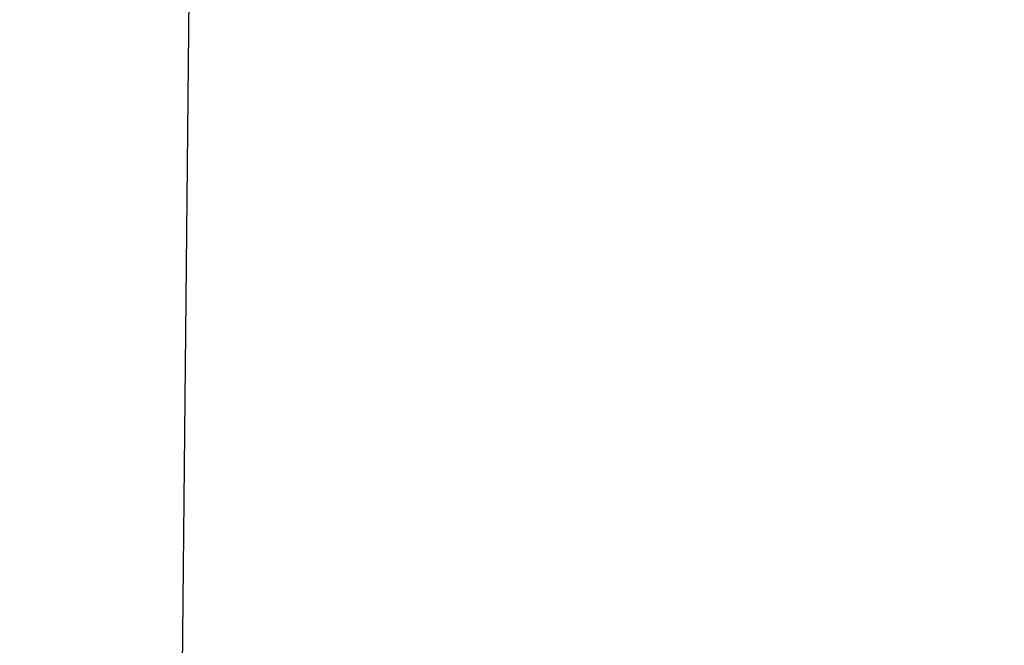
# Model space of a CAD drawing. Header units: centimetres. Extents: x -7.3 to 7.6, y -6.3 to -4.1.
# Tile 70 of 256: x -3.2493 to -3.24686, y -5.73744 to -5.73589. Entities that reach past the tile are written whole.
import ezdxf

# ---------------------------------------------------------------- set-up
doc = ezdxf.new("R2010")
doc.units = ezdxf.units.CM
doc.layers.get('0').update_dxf_attribs({"true_color": 0x5890e1})

msp = doc.modelspace()

# ---------------------------------------------------------------- meshes
mesh = msp.add_polyface()
corners = [(-3.2492981, -5.777504, 35.3179016), (-3.2446594, -5.7661209, 35.5000572), (-3.2446346, -5.3141403, 35.54533), (-3.2366657, -5.7795715, 35.2908974), (-3.2374306, -5.7885895, 35.2890625), (-3.2426052, -5.7879028, 35.2933197), (-3.2423897, -5.7792511, 35.2951088), (-3.2464027, -5.7787933, 35.3010101), (-3.2464104, -5.7879105, 35.2983246), (-3.244627, -5.7752457, 35.5009346), (-3.243454, -5.7748032, 35.5104103), (-3.2435837, -5.7656555, 35.5093079), (-3.24086, -5.7743378, 35.5176849), (-3.2408867, -5.765274, 35.5168877), (-3.2368412, -5.7738037, 35.5227509), (-3.2365685, -5.7649841, 35.5227852), (-3.244545, -5.7824936, 35.5052834), (-3.243475, -5.7819443, 35.5144539), (-3.2411804, -5.7812271, 35.5208969), (-3.2376537, -5.7803116, 35.5246048), (-3.2444172, -5.7878494, 35.5130997), (-3.2436409, -5.7870636, 35.5214462), (-3.2418385, -5.7859497, 35.5265274), (-3.2390022, -5.7845001, 35.528347), (-3.2306252, -5.7647705, 35.5270042), (-3.2314606, -5.7738571, 35.5269394), (-3.2332077, -5.7808075, 35.5287437), (-3.2358665, -5.7856293, 35.5324059), (-3.2366657, -5.2373352, 35.3495865), (-3.2435665, -5.3174896, 35.5538635), (-3.2408752, -5.3202362, 35.5608521), (-3.2423935, -5.2388458, 35.353447), (-3.2365608, -5.3223724, 35.5662918), (-3.2415791, -5.7902298, 35.5286255), (-3.2387905, -5.7883377, 35.5313034)]
mesh.append_faces([[corners[k] for k in face] for face in [(0, 1, 2), (3, 4, 5), (5, 6, 3), (7, 6, 5), (5, 8, 7), (1, 9, 10), (10, 11, 1), (11, 10, 12), (12, 13, 11), (13, 12, 14), (14, 15, 13), (9, 16, 17), (17, 10, 9), (10, 17, 18), (18, 12, 10), (12, 18, 19), (19, 14, 12), (16, 20, 21), (21, 17, 16), (17, 21, 22), (22, 18, 17), (18, 22, 23), (23, 19, 18), (24, 15, 14), (25, 14, 19), (26, 19, 23), (23, 27, 26), (28, 3, 6), (2, 1, 11), (29, 11, 13), (30, 13, 15), (31, 6, 7), (32, 15, 24), (22, 21, 33), (34, 27, 23), (23, 22, 34)]], dxfattribs={"vtx2": -1})

doc.saveas('drawing.dxf')
